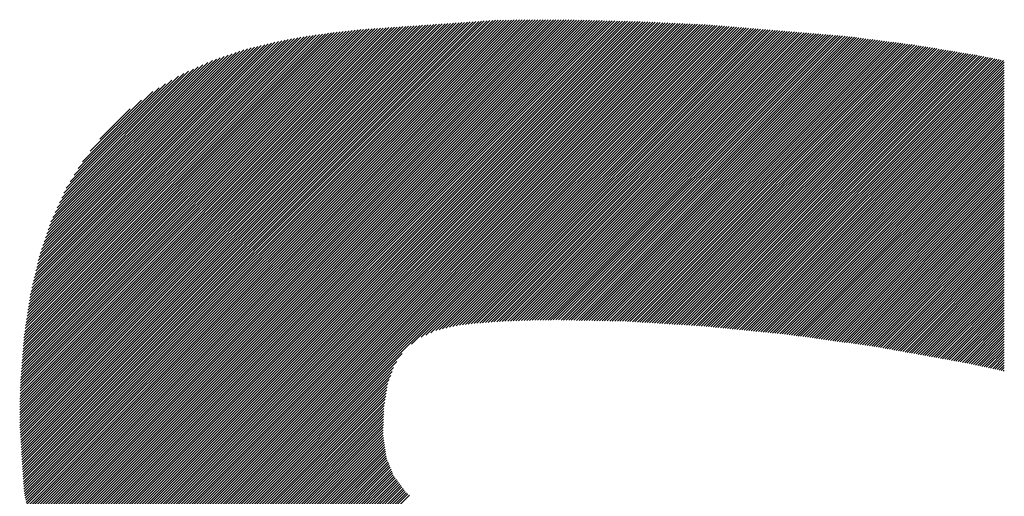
# Model space of a CAD drawing. Header units: millimetres. Extents: x 0 to 594, y 0 to 420.
# Tile 17 of 132: x 178.4 to 181.76, y 194.76 to 196.39. Entities that reach past the tile are written whole.
import ezdxf

# ---------------------------------------------------------------- set-up
doc = ezdxf.new("R2010")
doc.units = ezdxf.units.MM
doc.header["$LTSCALE"] = 0.257233
doc.layers.add('NoLayerName_001', color=7, linetype='Continuous')
doc.layers.add('NoLayerName_002', color=7, linetype='Continuous')

# ---------------------------------------------------------------- blocks, each defined once
blk = doc.blocks.new('JZB_0011')
at = {"layer": 'NoLayerName_002', "color": 164, "linetype": 'Continuous', "lineweight": 25}
for p, q in [((8.7281, 3.3446), (10.2557, 4.8722)), ((8.7287, 3.3363), (10.2652, 4.8728)), ((8.7292, 3.3279), (10.2748, 4.8735)), ((8.7298, 3.3196), (10.2844, 4.8742)), ((8.7304, 3.3112), (10.294, 4.8748)), ((8.7309, 3.3029), (10.3035, 4.8755)), ((8.7315, 3.2945), (10.3131, 4.8761)), ((8.732, 3.2862), (10.3227, 4.8768)), ((8.7326, 3.2778), (10.3322, 4.8775)), ((8.7331, 3.2695), (10.3415, 4.8778)), ((8.7343, 3.2617), (10.3506, 4.878)), ((8.7358, 3.2543), (10.3597, 4.8782)), ((8.7372, 3.2468), (10.3688, 4.8784)), ((8.7387, 3.2394), (10.3779, 4.8786)), ((8.7402, 3.232), (10.387, 4.8787)), ((8.7416, 3.2245), (10.396, 4.8789)), ((8.7431, 3.2171), (10.4051, 4.8791)), ((8.7446, 3.2096), (10.4142, 4.8793)), ((8.7461, 3.2022), (10.4233, 4.8795)), ((8.7475, 3.1948), (10.4324, 4.8796)), ((8.749, 3.1873), (10.4415, 4.8798)), ((8.7505, 3.1799), (10.4505, 4.8799)), ((8.7519, 3.1725), (10.4594, 4.88)), ((8.7534, 3.165), (10.4684, 4.88)), ((8.7549, 3.1576), (10.4773, 4.88)), ((8.7563, 3.1501), (10.4862, 4.88)), ((8.7578, 3.1427), (10.4951, 4.88)), ((8.7593, 3.1353), (10.504, 4.88)), ((8.7608, 3.1278), (10.5129, 4.8799)), ((8.7622, 3.1204), (10.5217, 4.8799)), ((8.7637, 3.1129), (10.5305, 4.8798)), ((8.7652, 3.1055), (10.5394, 4.8797)), ((8.7666, 3.0981), (10.5482, 4.8796)), ((8.7681, 3.0906), (10.557, 4.8795)), ((8.7696, 3.0832), (10.5658, 4.8795)), ((8.7711, 3.0758), (10.5747, 4.8794)), ((8.7725, 3.0683), (10.5835, 4.8793)), ((8.774, 3.0609), (10.5923, 4.8792)), ((8.7756, 3.0536), (10.6011, 4.8791)), ((8.778, 3.0471), (10.61, 4.879)), ((8.7804, 3.0406), (10.6188, 4.8789)), ((8.7828, 3.0341), (10.6275, 4.8787)), ((8.7852, 3.0275), (10.6361, 4.8785)), ((8.7876, 3.021), (10.6448, 4.8783)), ((8.79, 3.0145), (10.6535, 4.878)), ((8.7924, 3.008), (10.6622, 4.8778)), ((8.7947, 3.0015), (10.6709, 4.8776)), ((8.7971, 2.9949), (10.6796, 4.8774)), ((8.7995, 2.9884), (10.6883, 4.8772)), ((8.8019, 2.9819), (10.6969, 4.8769)), ((8.8043, 2.9754), (10.7056, 4.8767)), ((8.8067, 2.9689), (10.7143, 4.8765)), ((8.8091, 2.9623), (10.723, 4.8763)), ((8.8115, 2.9558), (10.7317, 4.876)), ((8.8138, 2.9493), (10.7404, 4.8758)), ((8.8162, 2.9428), (10.7491, 4.8756)), ((8.8186, 2.9362), (10.7578, 4.8754)), ((8.821, 2.9297), (10.7664, 4.8752)), ((8.8234, 2.9232), (10.7751, 4.8749)), ((8.8258, 2.9167), (10.7838, 4.8747)), ((8.8282, 2.9102), (10.7925, 4.8745)), ((8.8306, 2.9036), (10.8012, 4.8743)), ((8.8329, 2.8971), (10.8099, 4.8741)), ((8.8353, 2.8906), (10.8186, 4.8738)), ((8.8377, 2.8841), (10.8272, 4.8736)), ((8.8401, 2.8776), (10.8359, 4.8734)), ((8.8425, 2.871), (10.8445, 4.873)), ((8.8449, 2.8645), (10.853, 4.8726)), ((8.8476, 2.8583), (10.8615, 4.8722)), ((8.7181, 3.5128), (10.0642, 4.8589)), ((8.7181, 3.5217), (10.0546, 4.8582)), ((8.7181, 3.5306), (10.045, 4.8575)), ((8.7182, 3.4951), (10.0833, 4.8602)), ((8.7182, 3.5039), (10.0738, 4.8595)), ((8.7182, 3.5396), (10.0355, 4.8569)), ((8.7183, 3.5486), (10.0259, 4.8562)), ((8.7183, 3.5576), (10.0163, 4.8555)), ((8.7184, 3.5665), (10.0067, 4.8549)), ((8.7187, 3.4866), (10.0929, 4.8609)), ((8.7187, 3.5757), (9.9972, 4.8542)), ((8.719, 3.5849), (9.9876, 4.8535)), ((8.7192, 3.4783), (10.1025, 4.8615)), ((8.7193, 3.5941), (9.978, 4.8529)), ((8.7196, 3.6033), (9.9685, 4.8522)), ((8.7198, 3.4699), (10.1121, 4.8622)), ((8.7198, 3.6125), (9.9589, 4.8515)), ((8.7201, 3.6217), (9.9493, 4.8509)), ((8.7204, 3.4616), (10.1216, 4.8628)), ((8.7204, 3.6309), (9.9397, 4.8502)), ((8.7207, 3.6401), (9.9302, 4.8495)), ((8.7209, 3.4532), (10.1312, 4.8635)), ((8.7211, 3.6494), (9.9206, 4.8489)), ((8.7215, 3.4449), (10.1408, 4.8642)), ((8.7218, 3.659), (9.911, 4.8482)), ((8.722, 3.4365), (10.1504, 4.8648)), ((8.7226, 3.4282), (10.1599, 4.8655)), ((8.7226, 3.6687), (9.9014, 4.8476)), ((8.7231, 3.4198), (10.1695, 4.8662)), ((8.7234, 3.6784), (9.8919, 4.8469)), ((8.7237, 3.4115), (10.1791, 4.8668)), ((8.7241, 3.688), (9.8823, 4.8462)), ((8.7242, 3.4031), (10.1886, 4.8675)), ((8.7248, 3.3948), (10.1982, 4.8682)), ((8.7249, 3.6977), (9.8727, 4.8456)), ((8.7254, 3.3864), (10.2078, 4.8688)), ((8.7256, 3.7074), (9.8627, 4.8445)), ((8.7259, 3.378), (10.2174, 4.8695)), ((8.7264, 3.7171), (9.8526, 4.8433)), ((8.7265, 3.3697), (10.2269, 4.8702)), ((8.727, 3.3613), (10.2365, 4.8708)), ((8.7272, 3.7267), (9.8425, 4.842)), ((8.7276, 3.353), (10.2461, 4.8715)), ((8.7279, 3.7364), (9.8323, 4.8408)), ((8.7287, 3.7461), (9.8222, 4.8396)), ((8.8509, 2.8527), (10.87, 4.8718)), ((8.8542, 2.8471), (10.8785, 4.8714)), ((8.8575, 2.8415), (10.887, 4.871)), ((8.8608, 2.8359), (10.8955, 4.8706)), ((8.8641, 2.8303), (10.904, 4.8702)), ((8.8674, 2.8246), (10.9125, 4.8698)), ((8.8707, 2.819), (10.921, 4.8694)), ((8.8739, 2.8134), (10.9296, 4.869)), ((8.8772, 2.8078), (10.9381, 4.8686)), ((8.8805, 2.8022), (10.9466, 4.8682)), ((8.8838, 2.7966), (10.9551, 4.8678)), ((8.8871, 2.7909), (10.9636, 4.8674)), ((8.8904, 2.7853), (10.9721, 4.867)), ((8.8937, 2.7797), (10.9806, 4.8666)), ((8.897, 2.7741), (10.9891, 4.8662)), ((8.9003, 2.7685), (10.9976, 4.8658)), ((8.9036, 2.7629), (11.0061, 4.8654)), ((8.9069, 2.7573), (11.0146, 4.865)), ((8.9102, 2.7516), (11.0231, 4.8646)), ((8.9135, 2.746), (11.0316, 4.8642)), ((8.9168, 2.7404), (11.0401, 4.8638)), ((8.92, 2.7348), (11.0487, 4.8634)), ((8.9233, 2.7292), (11.0572, 4.863)), ((8.9266, 2.7236), (11.0657, 4.8626)), ((8.9299, 2.7179), (11.074, 4.862)), ((8.9332, 2.7123), (11.0822, 4.8613)), ((8.9365, 2.7067), (11.0904, 4.8606)), ((8.9398, 2.7011), (11.0987, 4.86)), ((8.9431, 2.6955), (11.1069, 4.8593)), ((8.9464, 2.6899), (11.1151, 4.8586)), ((8.9497, 2.6843), (11.1233, 4.8579)), ((8.9537, 2.6793), (11.1316, 4.8572)), ((10.0554, 3.7721), (11.1398, 4.8565)), ((10.0878, 3.7957), (11.148, 4.8559)), ((10.1044, 3.8034), (11.1562, 4.8552)), ((10.1211, 3.8111), (11.1645, 4.8545)), ((10.1377, 3.8188), (11.1727, 4.8538)), ((10.1494, 3.8216), (11.1809, 4.8531)), ((10.1611, 3.8244), (11.1891, 4.8524)), ((10.1728, 3.8272), (11.1974, 4.8517)), ((10.1845, 3.8299), (11.2056, 4.8511)), ((10.1962, 3.8327), (11.2138, 4.8504)), ((10.2078, 3.8355), (11.222, 4.8497)), ((10.2185, 3.8373), (11.2303, 4.849)), ((10.2289, 3.8387), (11.2385, 4.8483)), ((10.239, 3.8399), (11.2467, 4.8476)), ((10.249, 3.841), (11.2549, 4.847)), ((10.259, 3.8421), (11.2632, 4.8463)), ((10.2688, 3.843), (11.2714, 4.8456)), ((10.2785, 3.8438), (11.2796, 4.8449)), ((10.2882, 3.8446), (11.2878, 4.8442)), ((10.2978, 3.8453), (11.296, 4.8435)), ((10.3075, 3.8461), (11.3043, 4.8429)), ((10.3172, 3.8468), (11.3125, 4.8422)), ((10.3268, 3.8476), (11.3207, 4.8415)), ((10.3365, 3.8484), (11.3289, 4.8408)), ((10.3462, 3.8491), (11.3372, 4.8401)), ((10.3556, 3.8496), (11.3454, 4.8394)), ((10.3649, 3.85), (11.3536, 4.8388)), ((8.7295, 3.7557), (9.8121, 4.8383)), ((8.7302, 3.7654), (9.8019, 4.8371)), ((8.731, 3.7751), (9.7918, 4.8359)), ((8.7317, 3.7848), (9.7816, 4.8347)), ((8.7325, 3.7944), (9.7715, 4.8334)), ((8.7335, 3.8043), (9.7614, 4.8322)), ((8.7351, 3.8148), (9.751, 4.8308)), ((8.7367, 3.8253), (9.7407, 4.8293)), ((8.7383, 3.8358), (9.7303, 4.8279)), ((8.7399, 3.8464), (9.7199, 4.8264)), ((8.7415, 3.8569), (9.7095, 4.8249)), ((8.7431, 3.8674), (9.6991, 4.8234)), ((8.7447, 3.8779), (9.6886, 4.8218)), ((8.7463, 3.8884), (9.678, 4.8201)), ((8.7479, 3.8989), (9.6672, 4.8182)), ((8.7495, 3.9094), (9.6564, 4.8163)), ((8.7511, 3.9199), (9.6456, 4.8144)), ((8.7527, 3.9304), (9.6348, 4.8125)), ((8.7543, 3.9409), (9.624, 4.8106)), ((8.7567, 3.9523), (9.6127, 4.8082)), ((8.7595, 3.964), (9.601, 4.8055)), ((10.3742, 3.8504), (11.3618, 4.8381)), ((10.3835, 3.8508), (11.3701, 4.8374)), ((10.3928, 3.8513), (11.3783, 4.8367)), ((10.4022, 3.8517), (11.3865, 4.836)), ((10.4115, 3.8521), (11.3947, 4.8353)), ((10.4208, 3.8525), (11.403, 4.8346)), ((10.4301, 3.8529), (11.4112, 4.834)), ((10.4394, 3.8533), (11.4194, 4.8333)), ((10.4486, 3.8536), (11.4276, 4.8326)), ((10.4577, 3.8537), (11.4359, 4.8319)), ((10.4667, 3.8539), (11.4441, 4.8312)), ((10.4758, 3.854), (11.4523, 4.8305)), ((10.4848, 3.8541), (11.4605, 4.8299)), ((10.4939, 3.8543), (11.4688, 4.8292)), ((10.5029, 3.8544), (11.477, 4.8285)), ((10.5119, 3.8545), (11.4852, 4.8278)), ((10.521, 3.8547), (11.4934, 4.8271)), ((10.53, 3.8548), (11.5017, 4.8264)), ((10.5391, 3.855), (11.5099, 4.8258)), ((10.5481, 3.8551), (11.5181, 4.8251)), ((10.557, 3.855), (11.5263, 4.8244)), ((10.5657, 3.8548), (11.5346, 4.8237)), ((10.5744, 3.8546), (11.5426, 4.8229)), ((10.5831, 3.8545), (11.5506, 4.8219)), ((10.5919, 3.8543), (11.5585, 4.8209)), ((10.6006, 3.8541), (11.5664, 4.8199)), ((10.6093, 3.8539), (11.5743, 4.8189)), ((10.618, 3.8537), (11.5822, 4.8179)), ((10.6268, 3.8536), (11.5901, 4.8169)), ((10.6355, 3.8534), (11.598, 4.8159)), ((10.6442, 3.8532), (11.6059, 4.8149)), ((10.6529, 3.853), (11.6138, 4.8139)), ((10.6617, 3.8528), (11.6217, 4.8129)), ((10.6704, 3.8526), (11.6296, 4.8118)), ((10.6791, 3.8525), (11.6375, 4.8108)), ((10.6878, 3.8523), (11.6454, 4.8098)), ((10.6966, 3.8521), (11.6533, 4.8088)), ((10.7053, 3.8519), (11.6612, 4.8078)), ((10.714, 3.8517), (11.6691, 4.8068)), ((10.7227, 3.8515), (11.677, 4.8058)), ((8.7623, 3.9757), (9.5893, 4.8027)), ((8.7651, 3.9873), (9.5777, 4.8)), ((8.7678, 3.999), (9.566, 4.7972)), ((8.7706, 4.0107), (9.5543, 4.7944)), ((8.7734, 4.0224), (9.5427, 4.7917)), ((8.7762, 4.0341), (9.531, 4.7889)), ((8.779, 4.0458), (9.5193, 4.7861)), ((8.7817, 4.0575), (9.5076, 4.7834)), ((8.7845, 4.0692), (9.496, 4.7806)), ((8.7883, 4.0818), (9.483, 4.7766)), ((8.7928, 4.0953), (9.4696, 4.7721)), ((10.7315, 3.8514), (11.6849, 4.8048)), ((10.7402, 3.8512), (11.6928, 4.8038)), ((10.7489, 3.851), (11.7008, 4.8028)), ((10.7576, 3.8508), (11.7087, 4.8018)), ((10.7664, 3.8506), (11.7166, 4.8008)), ((10.7751, 3.8504), (11.7245, 4.7998)), ((10.7838, 3.8503), (11.7324, 4.7988)), ((10.7924, 3.8499), (11.7403, 4.7978)), ((10.8008, 3.8494), (11.7482, 4.7968)), ((10.8092, 3.8489), (11.7561, 4.7958)), ((10.8176, 3.8484), (11.764, 4.7948)), ((10.8259, 3.8478), (11.7718, 4.7937)), ((10.8343, 3.8473), (11.7794, 4.7924)), ((10.8427, 3.8468), (11.7871, 4.7912)), ((10.8511, 3.8463), (11.7947, 4.7899)), ((10.8595, 3.8458), (11.8024, 4.7886)), ((10.8679, 3.8452), (11.81, 4.7874)), ((10.8763, 3.8447), (11.8177, 4.7861)), ((10.8847, 3.8442), (11.8253, 4.7849)), ((10.8931, 3.8437), (11.833, 4.7836)), ((10.9014, 3.8432), (11.8406, 4.7823)), ((10.9098, 3.8426), (11.8483, 4.7811)), ((10.9182, 3.8421), (11.8559, 4.7798)), ((10.9266, 3.8416), (11.8636, 4.7785)), ((10.935, 3.8411), (11.8712, 4.7773)), ((10.9434, 3.8406), (11.8788, 4.776)), ((10.9518, 3.84), (11.8865, 4.7748)), ((10.9602, 3.8395), (11.8941, 4.7735)), ((10.9686, 3.839), (11.9018, 4.7722)), ((8.7974, 4.1088), (9.4563, 4.7676)), ((8.802, 4.1222), (9.4429, 4.7631)), ((8.8065, 4.1357), (9.4295, 4.7587)), ((8.8111, 4.1492), (9.4161, 4.7542)), ((8.8157, 4.1627), (9.4027, 4.7497)), ((8.8202, 4.1761), (9.3893, 4.7452)), ((8.8248, 4.1896), (9.3758, 4.7407)), ((10.9769, 3.8385), (11.9094, 4.771)), ((10.9853, 3.838), (11.9171, 4.7697)), ((10.9937, 3.8374), (11.9247, 4.7685)), ((11.0021, 3.8369), (11.9324, 4.7672)), ((11.0105, 3.8364), (11.94, 4.7659)), ((11.0189, 3.8359), (11.9477, 4.7647)), ((11.0273, 3.8354), (11.9553, 4.7634)), ((11.0357, 3.8348), (11.963, 4.7621)), ((11.0441, 3.8343), (11.9706, 4.7609)), ((11.0524, 3.8338), (11.9783, 4.7596)), ((11.0606, 3.833), (11.9859, 4.7584)), ((11.0687, 3.8322), (11.9934, 4.7569)), ((11.0768, 3.8314), (12.0008, 4.7555)), ((11.0849, 3.8306), (12.0083, 4.754)), ((11.093, 3.8298), (12.0158, 4.7526)), ((11.1011, 3.829), (12.0232, 4.7511)), ((11.1092, 3.8282), (12.0307, 4.7497)), ((11.1173, 3.8274), (12.0381, 4.7482)), ((11.1254, 3.8266), (12.0455, 4.7467)), ((11.1335, 3.8257), (12.0529, 4.7452)), ((11.1416, 3.8249), (12.0603, 4.7437)), ((11.1497, 3.8241), (12.0677, 4.7422)), ((11.1578, 3.8233), (12.0751, 4.7406)), ((8.8313, 4.205), (9.3596, 4.7333)), ((8.8389, 4.2215), (9.3434, 4.726)), ((8.8465, 4.238), (9.3271, 4.7187)), ((8.8541, 4.2545), (9.3109, 4.7114)), ((11.1659, 3.8225), (12.0782, 4.7348)), ((11.174, 3.8217), (12.0782, 4.7259)), ((11.1821, 3.8209), (12.0782, 4.717)), ((11.1902, 3.8201), (12.0781, 4.7081)), ((8.8617, 4.271), (9.2947, 4.704)), ((8.8692, 4.2875), (9.2784, 4.6967)), ((8.8771, 4.3043), (9.2597, 4.6869)), ((8.8908, 4.3269), (9.2378, 4.6739)), ((11.1983, 3.8193), (12.0781, 4.6992)), ((11.2064, 3.8185), (12.0781, 4.6902)), ((11.2145, 3.8177), (12.0781, 4.6813)), ((11.2226, 3.8168), (12.0781, 4.6724)), ((8.9045, 4.3495), (9.2159, 4.6609)), ((8.9182, 4.3721), (9.194, 4.6479)), ((11.2307, 3.816), (12.0781, 4.6635)), ((11.2388, 3.8152), (12.0781, 4.6546)), ((11.2469, 3.8144), (12.0781, 4.6457)), ((8.932, 4.3948), (9.1721, 4.6349)), ((8.959, 4.4307), (9.1339, 4.6056)), ((11.255, 3.8136), (12.0781, 4.6368)), ((11.2631, 3.8128), (12.0781, 4.6279)), ((11.2712, 3.812), (12.0781, 4.619)), ((11.2793, 3.8112), (12.0781, 4.61)), ((8.9918, 4.4724), (9.0955, 4.5761)), ((11.2873, 3.8104), (12.0781, 4.6011)), ((11.2954, 3.8096), (12.0781, 4.5922)), ((11.3035, 3.8088), (12.0781, 4.5833)), ((11.3116, 3.8079), (12.0781, 4.5744)), ((11.3197, 3.8071), (12.0781, 4.5655)), ((11.3278, 3.8063), (12.0781, 4.5566)), ((11.3359, 3.8055), (12.0781, 4.5477)), ((11.3439, 3.8045), (12.0781, 4.5388)), ((11.3517, 3.8035), (12.0781, 4.5298)), ((11.3595, 3.8024), (12.0781, 4.5209)), ((11.3674, 3.8013), (12.0781, 4.512)), ((11.3752, 3.8002), (12.0781, 4.5031)), ((11.383, 3.7991), (12.0781, 4.4942)), ((11.3908, 3.798), (12.0781, 4.4853)), ((11.3987, 3.797), (12.0781, 4.4764)), ((11.4065, 3.7959), (12.0781, 4.4675)), ((11.4143, 3.7948), (12.0781, 4.4586)), ((11.4221, 3.7937), (12.0781, 4.4496)), ((11.43, 3.7926), (12.0781, 4.4407)), ((11.4378, 3.7915), (12.0781, 4.4318)), ((11.4456, 3.7905), (12.0781, 4.4229)), ((11.4534, 3.7894), (12.0781, 4.414)), ((11.4613, 3.7883), (12.0781, 4.4051)), ((11.4691, 3.7872), (12.0781, 4.3962)), ((11.4769, 3.7861), (12.078, 4.3873)), ((11.4847, 3.785), (12.078, 4.3784)), ((11.4926, 3.784), (12.078, 4.3694)), ((11.5004, 3.7829), (12.078, 4.3605)), ((11.5082, 3.7818), (12.078, 4.3516)), ((11.516, 3.7807), (12.078, 4.3427)), ((11.5239, 3.7796), (12.078, 4.3338)), ((11.5317, 3.7785), (12.078, 4.3249)), ((11.5395, 3.7775), (12.078, 4.316)), ((11.5473, 3.7764), (12.078, 4.3071)), ((11.5552, 3.7753), (12.078, 4.2982)), ((11.563, 3.7742), (12.078, 4.2892)), ((11.5708, 3.7731), (12.078, 4.2803)), ((11.5786, 3.772), (12.078, 4.2714)), ((11.5865, 3.771), (12.078, 4.2625)), ((11.5943, 3.7699), (12.078, 4.2536)), ((11.6021, 3.7688), (12.078, 4.2447)), ((11.6099, 3.7677), (12.078, 4.2358)), ((11.6178, 3.7666), (12.078, 4.2269)), ((11.6256, 3.7655), (12.078, 4.218)), ((11.6334, 3.7645), (12.078, 4.209)), ((11.6411, 3.7633), (12.078, 4.2001)), ((11.6487, 3.7619), (12.078, 4.1912)), ((11.6562, 3.7605), (12.078, 4.1823)), ((11.6638, 3.7592), (12.078, 4.1734)), ((11.6713, 3.7578), (12.078, 4.1645)), ((11.6789, 3.7565), (12.078, 4.1556)), ((11.6864, 3.7551), (12.078, 4.1467)), ((11.694, 3.7538), (12.078, 4.1378)), ((11.7015, 3.7524), (12.078, 4.1288)), ((11.7091, 3.751), (12.078, 4.1199)), ((11.7166, 3.7497), (12.078, 4.111)), ((11.7242, 3.7483), (12.078, 4.1021)), ((11.7317, 3.747), (12.078, 4.0932)), ((11.7393, 3.7456), (12.078, 4.0843)), ((11.7468, 3.7442), (12.078, 4.0754)), ((11.7544, 3.7429), (12.0779, 4.0665)), ((11.7619, 3.7415), (12.0779, 4.0576)), ((11.7695, 3.7402), (12.0779, 4.0486)), ((11.777, 3.7388), (12.0779, 4.0397)), ((11.7846, 3.7374), (12.0779, 4.0308)), ((11.7921, 3.7361), (12.0779, 4.0219)), ((11.7997, 3.7347), (12.0779, 4.013)), ((11.8072, 3.7334), (12.0779, 4.0041)), ((11.8148, 3.732), (12.0779, 3.9952)), ((11.8223, 3.7306), (12.0779, 3.9863)), ((11.8299, 3.7293), (12.0779, 3.9774)), ((11.8374, 3.7279), (12.0779, 3.9684)), ((11.845, 3.7266), (12.0779, 3.9595)), ((11.8525, 3.7252), (12.0779, 3.9506)), ((11.8601, 3.7239), (12.0779, 3.9417)), ((11.8676, 3.7225), (12.0779, 3.9328)), ((11.8752, 3.7211), (12.0779, 3.9239)), ((11.8827, 3.7198), (12.0779, 3.915)), ((11.8903, 3.7184), (12.0779, 3.9061)), ((11.8978, 3.7171), (12.0779, 3.8971)), ((11.9054, 3.7157), (12.0779, 3.8882)), ((11.9129, 3.7143), (12.0779, 3.8793)), ((11.9204, 3.713), (12.0779, 3.8704)), ((11.928, 3.7116), (12.0779, 3.8615)), ((11.9355, 3.7103), (12.0779, 3.8526)), ((11.9431, 3.7089), (12.0779, 3.8437)), ((11.9505, 3.7073), (12.0779, 3.8348)), ((11.9578, 3.7058), (12.0779, 3.8259)), ((11.9652, 3.7043), (12.0779, 3.8169)), ((11.9726, 3.7027), (12.0779, 3.808)), ((11.9799, 3.7012), (12.0779, 3.7991)), ((11.9873, 3.6997), (12.0779, 3.7902)), ((11.9947, 3.6981), (12.0779, 3.7813)), ((12.002, 3.6966), (12.0779, 3.7724)), ((12.0094, 3.695), (12.0779, 3.7635)), ((8.9576, 2.6744), (10.0235, 3.7402)), ((12.0168, 3.6935), (12.0779, 3.7546)), ((12.0241, 3.6919), (12.0778, 3.7457)), ((12.0314, 3.6903), (12.0778, 3.7367)), ((8.9616, 2.6694), (10.0053, 3.7131)), ((12.0387, 3.6887), (12.0778, 3.7278)), ((12.0461, 3.6872), (12.0778, 3.7189)), ((12.0534, 3.6856), (12.0778, 3.71)), ((12.0607, 3.6839), (12.0778, 3.7011)), ((8.9655, 2.6645), (9.9942, 3.6931)), ((8.9695, 2.6595), (9.9893, 3.6793)), ((8.9734, 2.6545), (9.9843, 3.6655)), ((12.068, 3.6823), (12.0778, 3.6922)), ((12.0753, 3.6807), (12.0778, 3.6833)), ((8.9774, 2.6496), (9.9794, 3.6516)), ((8.9813, 2.6446), (9.9745, 3.6378)), ((8.9853, 2.6397), (9.9721, 3.6265)), ((8.9893, 2.6347), (9.9705, 3.616)), ((8.9932, 2.6298), (9.9688, 3.6054)), ((8.9972, 2.6248), (9.9672, 3.5948)), ((9.0011, 2.6199), (9.9655, 3.5843)), ((9.0051, 2.6149), (9.9638, 3.5737)), ((9.009, 2.61), (9.9622, 3.5631)), ((9.013, 2.605), (9.9607, 3.5528)), ((9.0173, 2.6004), (9.9605, 3.5436)), ((9.0216, 2.5959), (9.9602, 3.5344)), ((9.026, 2.5913), (9.96, 3.5253)), ((9.0304, 2.5868), (9.9597, 3.5161)), ((9.0348, 2.5823), (9.9595, 3.507)), ((9.0392, 2.5778), (9.9592, 3.4978)), ((9.0436, 2.5733), (9.959, 3.4886)), ((9.048, 2.5688), (9.9587, 3.4795)), ((9.0524, 2.5642), (9.9584, 3.4703)), ((9.0568, 2.5597), (9.9583, 3.4612)), ((9.0612, 2.5552), (9.9594, 3.4534)), ((9.0656, 2.5507), (9.9605, 3.4456)), ((9.0699, 2.5462), (9.9616, 3.4378)), ((9.0743, 2.5416), (9.9627, 3.43)), ((9.0787, 2.5371), (9.9638, 3.4222)), ((9.0831, 2.5326), (9.9649, 3.4144)), ((9.0875, 2.5281), (9.966, 3.4066)), ((9.0923, 2.524), (9.9671, 3.3987)), ((9.0971, 2.5199), (9.9682, 3.3909)), ((9.102, 2.5158), (9.97, 3.3839)), ((9.1068, 2.5117), (9.9726, 3.3775)), ((9.1116, 2.5076), (9.9751, 3.3712)), ((9.1164, 2.5035), (9.9777, 3.3648)), ((9.1212, 2.4995), (9.9802, 3.3584)), ((9.126, 2.4954), (9.9827, 3.3521)), ((9.1309, 2.4913), (9.9853, 3.3457)), ((9.1357, 2.4872), (9.9878, 3.3393)), ((9.1405, 2.4831), (9.9904, 3.333)), ((9.1453, 2.479), (9.9929, 3.3266)), ((9.1501, 2.4749), (9.9961, 3.3209)), ((9.1549, 2.4708), (9.9999, 3.3157)), ((9.1598, 2.4667), (10.0037, 3.3106)), ((9.1646, 2.4626), (10.0075, 3.3055)), ((9.1694, 2.4585), (10.0112, 3.3004)), ((9.1746, 2.4548), (10.015, 3.2953)), ((9.1798, 2.4511), (10.0188, 3.2902)), ((9.185, 2.4474), (10.0226, 3.285)), ((9.1903, 2.4438), (10.0264, 3.2799)), ((9.1955, 2.4401), (10.0302, 3.2748)), ((9.2007, 2.4364), (10.034, 3.2697)), ((9.206, 2.4328), (10.0384, 3.2652)), ((9.2112, 2.4291), (10.0431, 3.261)), ((9.2164, 2.4254), (10.0479, 3.2569))]:
    blk.add_line(p, q, dxfattribs=at)

msp = doc.modelspace()

# ---------------------------------------------------------------- block references
at = {"layer": 'NoLayerName_001'}
msp.add_blockref('JZB_0011', (169.6851, 191.5118), dxfattribs=at)

doc.saveas('drawing.dxf')
